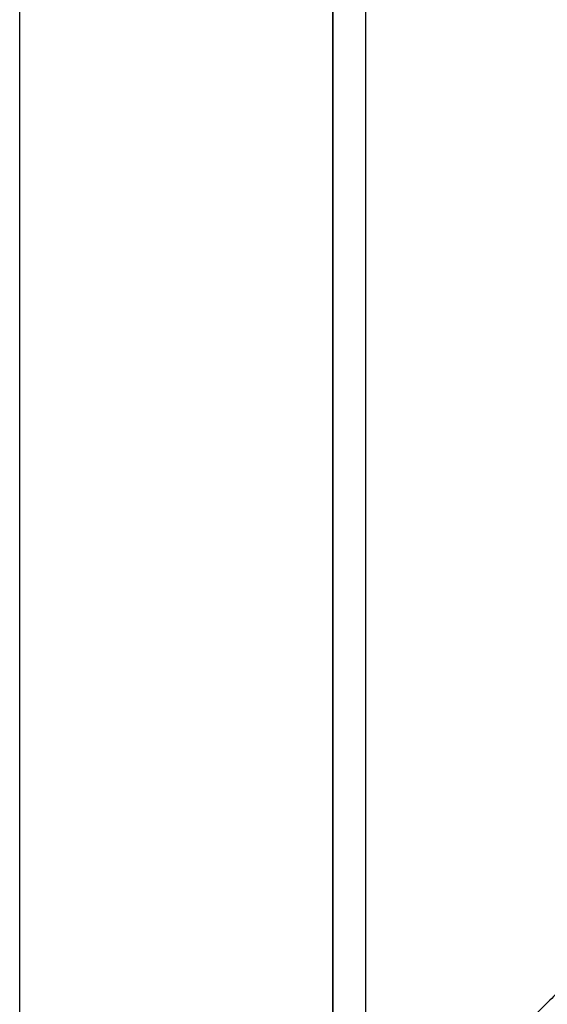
# Model space of a CAD drawing. Header units: millimetres. Extents: x -66 to 114, y 79 to 395.
# Tile 106 of 168: x 92.9 to 94.5, y 133.57 to 136.56. Entities that reach past the tile are written whole.
import ezdxf

# ---------------------------------------------------------------- set-up
doc = ezdxf.new("R2010")
doc.units = ezdxf.units.MM
doc.layers.add('Layer 01', color=7, linetype='Continuous', true_color=0x000000)

msp = doc.modelspace()

# ---------------------------------------------------------------- linework, layer by layer
at = {"layer": 'Layer 01'}
for p, q in [((92.9, 130.0233, -37.5), (92.9, 159.9233, -37.5)), ((92.9, 130.0233, 0.4), (92.9, 159.9233, 0.4))]:
    msp.add_line(p, q, dxfattribs=at)
at = {"layer": 'Layer 01', "extrusion": (1, -1.71866e-32, -3.85395e-17)}
msp.add_arc((144.9733, -18.55, 93.95), 11.95, 180, 0, dxfattribs=at)
at = {"layer": 'Layer 01', "extrusion": (-1, 2.29154e-32, 3.85395e-17)}
msp.add_arc((-144.9733, -18.55, -93.95), 11.95, 0, 180, dxfattribs=at)
at = {"layer": 'Layer 01', "extrusion": (-1, 8.83879e-18, 1.25374e-15)}
msp.add_arc((-144.9733, -18.55, -93.85), 12.05, 3.80667, 90, dxfattribs=at)
at = {"layer": 'Layer 01', "extrusion": (-1, -1.25364e-15, -7.66403e-17)}
msp.add_arc((-144.9733, -18.55, -93.85), 12.05, 270, 356.19333, dxfattribs=at)
at = {"layer": 'Layer 01', "extrusion": (1, 1.11755e-15, -6.06367e-17)}
msp.add_arc((144.9733, -18.55, 93.85), 13.425, 90, 176.5837, dxfattribs=at)
at = {"layer": 'Layer 01', "extrusion": (1, 8.70129e-18, 1.13485e-15)}
msp.add_arc((144.9733, -18.55, 93.85), 13.425, 183.4163, 270, dxfattribs=at)
at = {"layer": 'Layer 01'}
msp.add_open_spline([(94.65, 133.7233, -18.55), (94.3, 133.3733, -18.55), (93.95, 133.0233, -18.55)], degree=2, dxfattribs=at)

doc.saveas('drawing.dxf')
